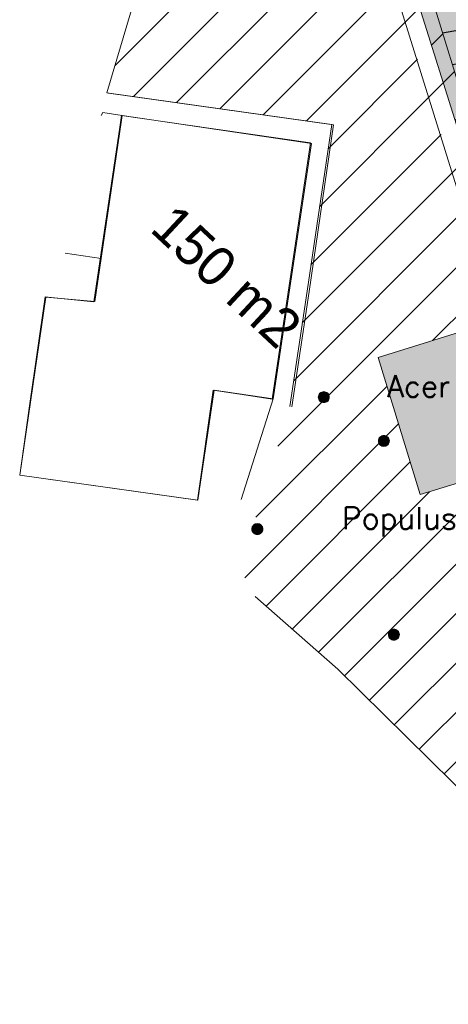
# Model space of a CAD drawing. Header units: metres. Extents: x 102852 to 106916, y 385458 to 392749.
# Tile 8 of 25: x 104536 to 104555, y 386080 to 386125. Entities that reach past the tile are written whole.
import ezdxf
from ezdxf.enums import TextEntityAlignment as Align

# ---------------------------------------------------------------- set-up
doc = ezdxf.new("R2010")
doc.units = ezdxf.units.M
for name, color, linetype, lineweight in [('0-BEBOUWING', 7, 'Continuous', 30), ('0-BEPLANTING', 14, 'Continuous', 30), ('0-HAAG', 82, 'Continuous', 30), ('0-TENNISBAAN', 160, 'Continuous', 30), ('B-WE-GR-STRUIK-G', 90, 'Continuous', 13), ('B-WE-IE-GEBOUW-G', 10, 'Continuous', 0), ('B-WE-IE-TERREINAFSCHEIDING_KUNSTMATIG_HEKWERK-G', 6, 'Continuous', 0), ('B-WE-OG-TOPOGRAFIE_BEBOUWING-G', 8, 'Continuous', 13), ('B-WE-VH-KANTVERHARDING-G', 60, 'Continuous', 13), ('Bomen', 84, 'Continuous', 0), ('Boomsoort', 10, 'Continuous', 0), ('X-XX-AL-VERWIJZING-G', 7, 'Continuous', 13)]:
    doc.layers.add(name, color=color, linetype=linetype, lineweight=lineweight)
doc.styles.add('ISO 1 1000 T2 5 0', font='font_iso.shx', dxfattribs={"height": 2.5})
doc.styles.add('Style-txt', font='txt.shx')
pattern_1 = [(10, (104584.6636, 386117.2606), (-0.26047, 1.47721), [])]

# ---------------------------------------------------------------- blocks, each defined once
blk = doc.blocks.new('MPOLYGON_520')
at = {"layer": 'Bomen', "flags": 128}
for points in [[(104546.281, 386101.703), (104546.277, 386101.655), (104546.777, 386101.655)], [(104546.277, 386101.655), (104546.281, 386101.606), (104546.772, 386101.606)], [(104546.277, 386101.655), (104546.777, 386101.655), (104546.772, 386101.606)], [(104546.296, 386101.75), (104546.281, 386101.703), (104546.772, 386101.703)], [(104546.281, 386101.703), (104546.772, 386101.703), (104546.777, 386101.655)], [(104546.281, 386101.606), (104546.296, 386101.559), (104546.757, 386101.559)], [(104546.281, 386101.606), (104546.772, 386101.606), (104546.757, 386101.559)], [(104546.319, 386101.794), (104546.296, 386101.75), (104546.757, 386101.75)], [(104546.296, 386101.75), (104546.757, 386101.75), (104546.772, 386101.703)], [(104546.296, 386101.559), (104546.319, 386101.516), (104546.734, 386101.516)], [(104546.296, 386101.559), (104546.757, 386101.559), (104546.734, 386101.516)], [(104546.35, 386101.831), (104546.319, 386101.794), (104546.734, 386101.794)], [(104546.319, 386101.794), (104546.734, 386101.794), (104546.757, 386101.75)], [(104546.319, 386101.516), (104546.35, 386101.478), (104546.703, 386101.478)], [(104546.319, 386101.516), (104546.734, 386101.516), (104546.703, 386101.478)], [(104546.388, 386101.863), (104546.35, 386101.831), (104546.703, 386101.831)], [(104546.35, 386101.831), (104546.703, 386101.831), (104546.734, 386101.794)], [(104546.431, 386101.886), (104546.388, 386101.863), (104546.665, 386101.863)], [(104546.388, 386101.863), (104546.665, 386101.863), (104546.703, 386101.831)], [(104546.478, 386101.9), (104546.431, 386101.886), (104546.622, 386101.886)], [(104546.431, 386101.886), (104546.622, 386101.886), (104546.665, 386101.863)], [(104546.527, 386101.905), (104546.478, 386101.9), (104546.575, 386101.9)], [(104546.478, 386101.9), (104546.575, 386101.9), (104546.622, 386101.886)], [(104546.35, 386101.478), (104546.388, 386101.447), (104546.665, 386101.447)], [(104546.35, 386101.478), (104546.703, 386101.478), (104546.665, 386101.447)], [(104546.388, 386101.447), (104546.431, 386101.424), (104546.622, 386101.424)], [(104546.388, 386101.447), (104546.665, 386101.447), (104546.622, 386101.424)], [(104546.431, 386101.424), (104546.478, 386101.409), (104546.575, 386101.409)], [(104546.431, 386101.424), (104546.622, 386101.424), (104546.575, 386101.409)], [(104546.478, 386101.409), (104546.575, 386101.409), (104546.527, 386101.405)]]:
    blk.add_lwpolyline(points, close=True, dxfattribs=at)
at = {"layer": 'Bomen', "color": 74, "true_color": 0x55aa00, "flags": 128}
for points in [[(104546.277, 386101.655), (104546.281, 386101.703)], [(104546.281, 386101.606), (104546.277, 386101.655)], [(104546.281, 386101.703), (104546.296, 386101.75)], [(104546.296, 386101.559), (104546.281, 386101.606)], [(104546.296, 386101.75), (104546.319, 386101.794)], [(104546.319, 386101.516), (104546.296, 386101.559)], [(104546.319, 386101.794), (104546.35, 386101.831)], [(104546.35, 386101.478), (104546.319, 386101.516)], [(104546.35, 386101.831), (104546.388, 386101.863)], [(104546.388, 386101.863), (104546.431, 386101.886)], [(104546.431, 386101.886), (104546.478, 386101.9)], [(104546.478, 386101.9), (104546.527, 386101.905)], [(104546.527, 386101.905), (104546.575, 386101.9)], [(104546.575, 386101.9), (104546.622, 386101.886)], [(104546.622, 386101.886), (104546.665, 386101.863)], [(104546.665, 386101.863), (104546.703, 386101.831)], [(104546.703, 386101.831), (104546.734, 386101.794)], [(104546.734, 386101.516), (104546.703, 386101.478)], [(104546.734, 386101.794), (104546.757, 386101.75)], [(104546.757, 386101.559), (104546.734, 386101.516)], [(104546.757, 386101.75), (104546.772, 386101.703)], [(104546.772, 386101.606), (104546.757, 386101.559)], [(104546.772, 386101.703), (104546.777, 386101.655)], [(104546.777, 386101.655), (104546.772, 386101.606)], [(104546.388, 386101.447), (104546.35, 386101.478)], [(104546.431, 386101.424), (104546.388, 386101.447)], [(104546.478, 386101.409), (104546.431, 386101.424)], [(104546.527, 386101.405), (104546.478, 386101.409)], [(104546.575, 386101.409), (104546.527, 386101.405)], [(104546.622, 386101.424), (104546.575, 386101.409)], [(104546.665, 386101.447), (104546.622, 386101.424)], [(104546.703, 386101.478), (104546.665, 386101.447)]]:
    blk.add_lwpolyline(points, dxfattribs=at)
at = {"layer": 'Bomen'}
for points in [[(104546.281, 386101.703), (104546.277, 386101.655), (104546.777, 386101.655)], [(104546.296, 386101.75), (104546.281, 386101.703), (104546.772, 386101.703)], [(104546.281, 386101.703), (104546.772, 386101.703), (104546.777, 386101.655)], [(104546.319, 386101.794), (104546.296, 386101.75), (104546.757, 386101.75)], [(104546.296, 386101.75), (104546.757, 386101.75), (104546.772, 386101.703)], [(104546.35, 386101.831), (104546.319, 386101.794), (104546.734, 386101.794)], [(104546.319, 386101.794), (104546.734, 386101.794), (104546.757, 386101.75)], [(104546.388, 386101.863), (104546.35, 386101.831), (104546.703, 386101.831)], [(104546.35, 386101.831), (104546.703, 386101.831), (104546.734, 386101.794)], [(104546.431, 386101.886), (104546.388, 386101.863), (104546.665, 386101.863)], [(104546.388, 386101.863), (104546.665, 386101.863), (104546.703, 386101.831)], [(104546.478, 386101.9), (104546.431, 386101.886), (104546.622, 386101.886)], [(104546.431, 386101.886), (104546.622, 386101.886), (104546.665, 386101.863)], [(104546.527, 386101.905), (104546.478, 386101.9), (104546.575, 386101.9)], [(104546.478, 386101.9), (104546.575, 386101.9), (104546.622, 386101.886)]]:
    blk.add_solid(points, dxfattribs=at)
at = {"layer": 'Bomen', "extrusion": (0, 0, -1)}
for points in [[(-104546.277, 386101.655), (-104546.281, 386101.606), (-104546.772, 386101.606)], [(-104546.277, 386101.655), (-104546.777, 386101.655), (-104546.772, 386101.606)], [(-104546.281, 386101.606), (-104546.296, 386101.559), (-104546.757, 386101.559)], [(-104546.281, 386101.606), (-104546.772, 386101.606), (-104546.757, 386101.559)], [(-104546.296, 386101.559), (-104546.319, 386101.516), (-104546.734, 386101.516)], [(-104546.296, 386101.559), (-104546.757, 386101.559), (-104546.734, 386101.516)], [(-104546.319, 386101.516), (-104546.35, 386101.478), (-104546.703, 386101.478)], [(-104546.319, 386101.516), (-104546.734, 386101.516), (-104546.703, 386101.478)], [(-104546.35, 386101.478), (-104546.388, 386101.447), (-104546.665, 386101.447)], [(-104546.35, 386101.478), (-104546.703, 386101.478), (-104546.665, 386101.447)], [(-104546.388, 386101.447), (-104546.431, 386101.424), (-104546.622, 386101.424)], [(-104546.388, 386101.447), (-104546.665, 386101.447), (-104546.622, 386101.424)], [(-104546.431, 386101.424), (-104546.478, 386101.409), (-104546.575, 386101.409)], [(-104546.431, 386101.424), (-104546.622, 386101.424), (-104546.575, 386101.409)], [(-104546.478, 386101.409), (-104546.575, 386101.409), (-104546.527, 386101.405)]]:
    blk.add_solid(points, dxfattribs=at)
blk = doc.blocks.new('MPOLYGON_588')
at = {"layer": 'Bomen', "flags": 128}
for points in [[(104549.342, 386107.789), (104549.319, 386107.746), (104549.781, 386107.746)], [(104549.373, 386107.827), (104549.342, 386107.789), (104549.758, 386107.789)], [(104549.342, 386107.789), (104549.758, 386107.789), (104549.781, 386107.746)], [(104549.411, 386107.858), (104549.373, 386107.827), (104549.727, 386107.827)], [(104549.373, 386107.827), (104549.727, 386107.827), (104549.758, 386107.789)], [(104549.454, 386107.881), (104549.411, 386107.858), (104549.689, 386107.858)], [(104549.411, 386107.858), (104549.689, 386107.858), (104549.727, 386107.827)], [(104549.501, 386107.895), (104549.454, 386107.881), (104549.646, 386107.881)], [(104549.454, 386107.881), (104549.646, 386107.881), (104549.689, 386107.858)], [(104549.55, 386107.9), (104549.501, 386107.895), (104549.599, 386107.895)], [(104549.501, 386107.895), (104549.599, 386107.895), (104549.646, 386107.881)], [(104549.305, 386107.699), (104549.3, 386107.65), (104549.8, 386107.65)], [(104549.3, 386107.65), (104549.305, 386107.601), (104549.795, 386107.601)], [(104549.3, 386107.65), (104549.8, 386107.65), (104549.795, 386107.601)], [(104549.319, 386107.746), (104549.305, 386107.699), (104549.795, 386107.699)], [(104549.305, 386107.699), (104549.795, 386107.699), (104549.8, 386107.65)], [(104549.305, 386107.601), (104549.319, 386107.554), (104549.781, 386107.554)], [(104549.305, 386107.601), (104549.795, 386107.601), (104549.781, 386107.554)], [(104549.319, 386107.746), (104549.781, 386107.746), (104549.795, 386107.699)], [(104549.319, 386107.554), (104549.342, 386107.511), (104549.758, 386107.511)], [(104549.319, 386107.554), (104549.781, 386107.554), (104549.758, 386107.511)], [(104549.342, 386107.511), (104549.373, 386107.473), (104549.727, 386107.473)], [(104549.342, 386107.511), (104549.758, 386107.511), (104549.727, 386107.473)], [(104549.373, 386107.473), (104549.411, 386107.442), (104549.689, 386107.442)], [(104549.373, 386107.473), (104549.727, 386107.473), (104549.689, 386107.442)], [(104549.411, 386107.442), (104549.454, 386107.419), (104549.646, 386107.419)], [(104549.411, 386107.442), (104549.689, 386107.442), (104549.646, 386107.419)], [(104549.454, 386107.419), (104549.501, 386107.405), (104549.599, 386107.405)], [(104549.454, 386107.419), (104549.646, 386107.419), (104549.599, 386107.405)], [(104549.501, 386107.405), (104549.599, 386107.405), (104549.55, 386107.4)]]:
    blk.add_lwpolyline(points, close=True, dxfattribs=at)
at = {"layer": 'Bomen', "color": 74, "true_color": 0x55aa00, "flags": 128}
for points in [[(104549.319, 386107.746), (104549.342, 386107.789)], [(104549.342, 386107.789), (104549.373, 386107.827)], [(104549.373, 386107.827), (104549.411, 386107.858)], [(104549.411, 386107.858), (104549.454, 386107.881)], [(104549.454, 386107.881), (104549.501, 386107.895)], [(104549.501, 386107.895), (104549.55, 386107.9)], [(104549.55, 386107.9), (104549.599, 386107.895)], [(104549.599, 386107.895), (104549.646, 386107.881)], [(104549.646, 386107.881), (104549.689, 386107.858)], [(104549.689, 386107.858), (104549.727, 386107.827)], [(104549.727, 386107.827), (104549.758, 386107.789)], [(104549.758, 386107.789), (104549.781, 386107.746)], [(104549.3, 386107.65), (104549.305, 386107.699)], [(104549.305, 386107.601), (104549.3, 386107.65)], [(104549.305, 386107.699), (104549.319, 386107.746)], [(104549.319, 386107.554), (104549.305, 386107.601)], [(104549.342, 386107.511), (104549.319, 386107.554)], [(104549.373, 386107.473), (104549.342, 386107.511)], [(104549.411, 386107.442), (104549.373, 386107.473)], [(104549.454, 386107.419), (104549.411, 386107.442)], [(104549.501, 386107.405), (104549.454, 386107.419)], [(104549.55, 386107.4), (104549.501, 386107.405)], [(104549.599, 386107.405), (104549.55, 386107.4)], [(104549.646, 386107.419), (104549.599, 386107.405)], [(104549.689, 386107.442), (104549.646, 386107.419)], [(104549.727, 386107.473), (104549.689, 386107.442)], [(104549.758, 386107.511), (104549.727, 386107.473)], [(104549.781, 386107.554), (104549.758, 386107.511)], [(104549.781, 386107.746), (104549.795, 386107.699)], [(104549.795, 386107.601), (104549.781, 386107.554)], [(104549.795, 386107.699), (104549.8, 386107.65)], [(104549.8, 386107.65), (104549.795, 386107.601)]]:
    blk.add_lwpolyline(points, dxfattribs=at)
at = {"layer": 'Bomen'}
for points in [[(104549.342, 386107.789), (104549.319, 386107.746), (104549.781, 386107.746)], [(104549.373, 386107.827), (104549.342, 386107.789), (104549.758, 386107.789)], [(104549.342, 386107.789), (104549.758, 386107.789), (104549.781, 386107.746)], [(104549.411, 386107.858), (104549.373, 386107.827), (104549.727, 386107.827)], [(104549.373, 386107.827), (104549.727, 386107.827), (104549.758, 386107.789)], [(104549.454, 386107.881), (104549.411, 386107.858), (104549.689, 386107.858)], [(104549.411, 386107.858), (104549.689, 386107.858), (104549.727, 386107.827)], [(104549.501, 386107.895), (104549.454, 386107.881), (104549.646, 386107.881)], [(104549.454, 386107.881), (104549.646, 386107.881), (104549.689, 386107.858)], [(104549.55, 386107.9), (104549.501, 386107.895), (104549.599, 386107.895)], [(104549.501, 386107.895), (104549.599, 386107.895), (104549.646, 386107.881)], [(104549.305, 386107.699), (104549.3, 386107.65), (104549.8, 386107.65)], [(104549.319, 386107.746), (104549.305, 386107.699), (104549.795, 386107.699)], [(104549.305, 386107.699), (104549.795, 386107.699), (104549.8, 386107.65)], [(104549.319, 386107.746), (104549.781, 386107.746), (104549.795, 386107.699)]]:
    blk.add_solid(points, dxfattribs=at)
at = {"layer": 'Bomen', "extrusion": (0, 0, -1)}
for points in [[(-104549.3, 386107.65), (-104549.305, 386107.601), (-104549.795, 386107.601)], [(-104549.3, 386107.65), (-104549.8, 386107.65), (-104549.795, 386107.601)], [(-104549.305, 386107.601), (-104549.319, 386107.554), (-104549.781, 386107.554)], [(-104549.305, 386107.601), (-104549.795, 386107.601), (-104549.781, 386107.554)], [(-104549.319, 386107.554), (-104549.342, 386107.511), (-104549.758, 386107.511)], [(-104549.319, 386107.554), (-104549.781, 386107.554), (-104549.758, 386107.511)], [(-104549.342, 386107.511), (-104549.373, 386107.473), (-104549.727, 386107.473)], [(-104549.342, 386107.511), (-104549.758, 386107.511), (-104549.727, 386107.473)], [(-104549.373, 386107.473), (-104549.411, 386107.442), (-104549.689, 386107.442)], [(-104549.373, 386107.473), (-104549.727, 386107.473), (-104549.689, 386107.442)], [(-104549.411, 386107.442), (-104549.454, 386107.419), (-104549.646, 386107.419)], [(-104549.411, 386107.442), (-104549.689, 386107.442), (-104549.646, 386107.419)], [(-104549.454, 386107.419), (-104549.501, 386107.405), (-104549.599, 386107.405)], [(-104549.454, 386107.419), (-104549.646, 386107.419), (-104549.599, 386107.405)], [(-104549.501, 386107.405), (-104549.599, 386107.405), (-104549.55, 386107.4)]]:
    blk.add_solid(points, dxfattribs=at)
blk = doc.blocks.new('MPOLYGON_589')
at = {"layer": 'Bomen', "flags": 128}
for points in [[(104552.035, 386105.709), (104552.03, 386105.66), (104552.53, 386105.66)], [(104552.03, 386105.66), (104552.035, 386105.611), (104552.525, 386105.611)], [(104552.03, 386105.66), (104552.53, 386105.66), (104552.525, 386105.611)], [(104552.049, 386105.756), (104552.035, 386105.709), (104552.525, 386105.709)], [(104552.035, 386105.709), (104552.525, 386105.709), (104552.53, 386105.66)], [(104552.035, 386105.611), (104552.049, 386105.564), (104552.511, 386105.564)], [(104552.035, 386105.611), (104552.525, 386105.611), (104552.511, 386105.564)], [(104552.072, 386105.799), (104552.049, 386105.756), (104552.511, 386105.756)], [(104552.049, 386105.756), (104552.511, 386105.756), (104552.525, 386105.709)], [(104552.049, 386105.564), (104552.072, 386105.521), (104552.488, 386105.521)], [(104552.049, 386105.564), (104552.511, 386105.564), (104552.488, 386105.521)], [(104552.103, 386105.837), (104552.072, 386105.799), (104552.488, 386105.799)], [(104552.072, 386105.799), (104552.488, 386105.799), (104552.511, 386105.756)], [(104552.072, 386105.521), (104552.103, 386105.483), (104552.457, 386105.483)], [(104552.072, 386105.521), (104552.488, 386105.521), (104552.457, 386105.483)], [(104552.141, 386105.868), (104552.103, 386105.837), (104552.457, 386105.837)], [(104552.103, 386105.837), (104552.457, 386105.837), (104552.488, 386105.799)], [(104552.184, 386105.891), (104552.141, 386105.868), (104552.419, 386105.868)], [(104552.141, 386105.868), (104552.419, 386105.868), (104552.457, 386105.837)], [(104552.231, 386105.905), (104552.184, 386105.891), (104552.376, 386105.891)], [(104552.184, 386105.891), (104552.376, 386105.891), (104552.419, 386105.868)], [(104552.28, 386105.91), (104552.231, 386105.905), (104552.329, 386105.905)], [(104552.231, 386105.905), (104552.329, 386105.905), (104552.376, 386105.891)], [(104552.103, 386105.483), (104552.141, 386105.452), (104552.419, 386105.452)], [(104552.103, 386105.483), (104552.457, 386105.483), (104552.419, 386105.452)], [(104552.141, 386105.452), (104552.184, 386105.429), (104552.376, 386105.429)], [(104552.141, 386105.452), (104552.419, 386105.452), (104552.376, 386105.429)], [(104552.184, 386105.429), (104552.231, 386105.415), (104552.329, 386105.415)], [(104552.184, 386105.429), (104552.376, 386105.429), (104552.329, 386105.415)], [(104552.231, 386105.415), (104552.329, 386105.415), (104552.28, 386105.41)]]:
    blk.add_lwpolyline(points, close=True, dxfattribs=at)
at = {"layer": 'Bomen', "color": 74, "true_color": 0x55aa00, "flags": 128}
for points in [[(104552.03, 386105.66), (104552.035, 386105.709)], [(104552.035, 386105.611), (104552.03, 386105.66)], [(104552.035, 386105.709), (104552.049, 386105.756)], [(104552.049, 386105.564), (104552.035, 386105.611)], [(104552.049, 386105.756), (104552.072, 386105.799)], [(104552.072, 386105.521), (104552.049, 386105.564)], [(104552.072, 386105.799), (104552.103, 386105.837)], [(104552.103, 386105.483), (104552.072, 386105.521)], [(104552.103, 386105.837), (104552.141, 386105.868)], [(104552.141, 386105.868), (104552.184, 386105.891)], [(104552.184, 386105.891), (104552.231, 386105.905)], [(104552.231, 386105.905), (104552.28, 386105.91)], [(104552.28, 386105.91), (104552.329, 386105.905)], [(104552.329, 386105.905), (104552.376, 386105.891)], [(104552.376, 386105.891), (104552.419, 386105.868)], [(104552.419, 386105.868), (104552.457, 386105.837)], [(104552.457, 386105.837), (104552.488, 386105.799)], [(104552.488, 386105.521), (104552.457, 386105.483)], [(104552.488, 386105.799), (104552.511, 386105.756)], [(104552.511, 386105.564), (104552.488, 386105.521)], [(104552.511, 386105.756), (104552.525, 386105.709)], [(104552.525, 386105.611), (104552.511, 386105.564)], [(104552.525, 386105.709), (104552.53, 386105.66)], [(104552.53, 386105.66), (104552.525, 386105.611)], [(104552.141, 386105.452), (104552.103, 386105.483)], [(104552.184, 386105.429), (104552.141, 386105.452)], [(104552.231, 386105.415), (104552.184, 386105.429)], [(104552.28, 386105.41), (104552.231, 386105.415)], [(104552.329, 386105.415), (104552.28, 386105.41)], [(104552.376, 386105.429), (104552.329, 386105.415)], [(104552.419, 386105.452), (104552.376, 386105.429)], [(104552.457, 386105.483), (104552.419, 386105.452)]]:
    blk.add_lwpolyline(points, dxfattribs=at)
at = {"layer": 'Bomen'}
for points in [[(104552.035, 386105.709), (104552.03, 386105.66), (104552.53, 386105.66)], [(104552.049, 386105.756), (104552.035, 386105.709), (104552.525, 386105.709)], [(104552.035, 386105.709), (104552.525, 386105.709), (104552.53, 386105.66)], [(104552.072, 386105.799), (104552.049, 386105.756), (104552.511, 386105.756)], [(104552.049, 386105.756), (104552.511, 386105.756), (104552.525, 386105.709)], [(104552.103, 386105.837), (104552.072, 386105.799), (104552.488, 386105.799)], [(104552.072, 386105.799), (104552.488, 386105.799), (104552.511, 386105.756)], [(104552.141, 386105.868), (104552.103, 386105.837), (104552.457, 386105.837)], [(104552.103, 386105.837), (104552.457, 386105.837), (104552.488, 386105.799)], [(104552.184, 386105.891), (104552.141, 386105.868), (104552.419, 386105.868)], [(104552.141, 386105.868), (104552.419, 386105.868), (104552.457, 386105.837)], [(104552.231, 386105.905), (104552.184, 386105.891), (104552.376, 386105.891)], [(104552.184, 386105.891), (104552.376, 386105.891), (104552.419, 386105.868)], [(104552.28, 386105.91), (104552.231, 386105.905), (104552.329, 386105.905)], [(104552.231, 386105.905), (104552.329, 386105.905), (104552.376, 386105.891)]]:
    blk.add_solid(points, dxfattribs=at)
at = {"layer": 'Bomen', "extrusion": (0, 0, -1)}
for points in [[(-104552.03, 386105.66), (-104552.035, 386105.611), (-104552.525, 386105.611)], [(-104552.03, 386105.66), (-104552.53, 386105.66), (-104552.525, 386105.611)], [(-104552.035, 386105.611), (-104552.049, 386105.564), (-104552.511, 386105.564)], [(-104552.035, 386105.611), (-104552.525, 386105.611), (-104552.511, 386105.564)], [(-104552.049, 386105.564), (-104552.072, 386105.521), (-104552.488, 386105.521)], [(-104552.049, 386105.564), (-104552.511, 386105.564), (-104552.488, 386105.521)], [(-104552.072, 386105.521), (-104552.103, 386105.483), (-104552.457, 386105.483)], [(-104552.072, 386105.521), (-104552.488, 386105.521), (-104552.457, 386105.483)], [(-104552.103, 386105.483), (-104552.141, 386105.452), (-104552.419, 386105.452)], [(-104552.103, 386105.483), (-104552.457, 386105.483), (-104552.419, 386105.452)], [(-104552.141, 386105.452), (-104552.184, 386105.429), (-104552.376, 386105.429)], [(-104552.141, 386105.452), (-104552.419, 386105.452), (-104552.376, 386105.429)], [(-104552.184, 386105.429), (-104552.231, 386105.415), (-104552.329, 386105.415)], [(-104552.184, 386105.429), (-104552.376, 386105.429), (-104552.329, 386105.415)], [(-104552.231, 386105.415), (-104552.329, 386105.415), (-104552.28, 386105.41)]]:
    blk.add_solid(points, dxfattribs=at)
blk = doc.blocks.new('MPOLYGON_590')
at = {"layer": 'Bomen', "flags": 128}
for points in [[(104552.558, 386097.036), (104552.527, 386096.998), (104552.943, 386096.998)], [(104552.596, 386097.067), (104552.558, 386097.036), (104552.911, 386097.036)], [(104552.558, 386097.036), (104552.911, 386097.036), (104552.943, 386096.998)], [(104552.639, 386097.09), (104552.596, 386097.067), (104552.874, 386097.067)], [(104552.596, 386097.067), (104552.874, 386097.067), (104552.911, 386097.036)], [(104552.686, 386097.105), (104552.639, 386097.09), (104552.83, 386097.09)], [(104552.639, 386097.09), (104552.83, 386097.09), (104552.874, 386097.067)], [(104552.735, 386097.109), (104552.686, 386097.105), (104552.783, 386097.105)], [(104552.686, 386097.105), (104552.783, 386097.105), (104552.83, 386097.09)], [(104552.489, 386096.908), (104552.485, 386096.859), (104552.985, 386096.859)], [(104552.485, 386096.859), (104552.489, 386096.811), (104552.98, 386096.811)], [(104552.485, 386096.859), (104552.985, 386096.859), (104552.98, 386096.811)], [(104552.504, 386096.955), (104552.489, 386096.908), (104552.98, 386096.908)], [(104552.489, 386096.908), (104552.98, 386096.908), (104552.985, 386096.859)], [(104552.489, 386096.811), (104552.504, 386096.764), (104552.966, 386096.764)], [(104552.489, 386096.811), (104552.98, 386096.811), (104552.966, 386096.764)], [(104552.527, 386096.998), (104552.504, 386096.955), (104552.966, 386096.955)], [(104552.504, 386096.955), (104552.966, 386096.955), (104552.98, 386096.908)], [(104552.504, 386096.764), (104552.527, 386096.72), (104552.943, 386096.72)], [(104552.504, 386096.764), (104552.966, 386096.764), (104552.943, 386096.72)], [(104552.527, 386096.998), (104552.943, 386096.998), (104552.966, 386096.955)], [(104552.527, 386096.72), (104552.558, 386096.683), (104552.911, 386096.683)], [(104552.527, 386096.72), (104552.943, 386096.72), (104552.911, 386096.683)], [(104552.558, 386096.683), (104552.596, 386096.651), (104552.874, 386096.651)], [(104552.558, 386096.683), (104552.911, 386096.683), (104552.874, 386096.651)], [(104552.596, 386096.651), (104552.639, 386096.628), (104552.83, 386096.628)], [(104552.596, 386096.651), (104552.874, 386096.651), (104552.83, 386096.628)], [(104552.639, 386096.628), (104552.686, 386096.614), (104552.783, 386096.614)], [(104552.639, 386096.628), (104552.83, 386096.628), (104552.783, 386096.614)], [(104552.686, 386096.614), (104552.783, 386096.614), (104552.735, 386096.609)]]:
    blk.add_lwpolyline(points, close=True, dxfattribs=at)
at = {"layer": 'Bomen', "color": 74, "true_color": 0x55aa00, "flags": 128}
for points in [[(104552.527, 386096.998), (104552.558, 386097.036)], [(104552.558, 386097.036), (104552.596, 386097.067)], [(104552.596, 386097.067), (104552.639, 386097.09)], [(104552.639, 386097.09), (104552.686, 386097.105)], [(104552.686, 386097.105), (104552.735, 386097.109)], [(104552.735, 386097.109), (104552.783, 386097.105)], [(104552.783, 386097.105), (104552.83, 386097.09)], [(104552.83, 386097.09), (104552.874, 386097.067)], [(104552.874, 386097.067), (104552.911, 386097.036)], [(104552.911, 386097.036), (104552.943, 386096.998)], [(104552.485, 386096.859), (104552.489, 386096.908)], [(104552.489, 386096.811), (104552.485, 386096.859)], [(104552.489, 386096.908), (104552.504, 386096.955)], [(104552.504, 386096.764), (104552.489, 386096.811)], [(104552.504, 386096.955), (104552.527, 386096.998)], [(104552.527, 386096.72), (104552.504, 386096.764)], [(104552.558, 386096.683), (104552.527, 386096.72)], [(104552.596, 386096.651), (104552.558, 386096.683)], [(104552.639, 386096.628), (104552.596, 386096.651)], [(104552.686, 386096.614), (104552.639, 386096.628)], [(104552.735, 386096.609), (104552.686, 386096.614)], [(104552.783, 386096.614), (104552.735, 386096.609)], [(104552.83, 386096.628), (104552.783, 386096.614)], [(104552.874, 386096.651), (104552.83, 386096.628)], [(104552.911, 386096.683), (104552.874, 386096.651)], [(104552.943, 386096.72), (104552.911, 386096.683)], [(104552.943, 386096.998), (104552.966, 386096.955)], [(104552.966, 386096.764), (104552.943, 386096.72)], [(104552.966, 386096.955), (104552.98, 386096.908)], [(104552.98, 386096.811), (104552.966, 386096.764)], [(104552.98, 386096.908), (104552.985, 386096.859)], [(104552.985, 386096.859), (104552.98, 386096.811)]]:
    blk.add_lwpolyline(points, dxfattribs=at)
at = {"layer": 'Bomen'}
for points in [[(104552.558, 386097.036), (104552.527, 386096.998), (104552.943, 386096.998)], [(104552.596, 386097.067), (104552.558, 386097.036), (104552.911, 386097.036)], [(104552.558, 386097.036), (104552.911, 386097.036), (104552.943, 386096.998)], [(104552.639, 386097.09), (104552.596, 386097.067), (104552.874, 386097.067)], [(104552.596, 386097.067), (104552.874, 386097.067), (104552.911, 386097.036)], [(104552.686, 386097.105), (104552.639, 386097.09), (104552.83, 386097.09)], [(104552.639, 386097.09), (104552.83, 386097.09), (104552.874, 386097.067)], [(104552.735, 386097.109), (104552.686, 386097.105), (104552.783, 386097.105)], [(104552.686, 386097.105), (104552.783, 386097.105), (104552.83, 386097.09)], [(104552.489, 386096.908), (104552.485, 386096.859), (104552.985, 386096.859)], [(104552.504, 386096.955), (104552.489, 386096.908), (104552.98, 386096.908)], [(104552.489, 386096.908), (104552.98, 386096.908), (104552.985, 386096.859)], [(104552.527, 386096.998), (104552.504, 386096.955), (104552.966, 386096.955)], [(104552.504, 386096.955), (104552.966, 386096.955), (104552.98, 386096.908)], [(104552.527, 386096.998), (104552.943, 386096.998), (104552.966, 386096.955)]]:
    blk.add_solid(points, dxfattribs=at)
at = {"layer": 'Bomen', "extrusion": (0, 0, -1)}
for points in [[(-104552.485, 386096.859), (-104552.489, 386096.811), (-104552.98, 386096.811)], [(-104552.485, 386096.859), (-104552.985, 386096.859), (-104552.98, 386096.811)], [(-104552.489, 386096.811), (-104552.504, 386096.764), (-104552.966, 386096.764)], [(-104552.489, 386096.811), (-104552.98, 386096.811), (-104552.966, 386096.764)], [(-104552.504, 386096.764), (-104552.527, 386096.72), (-104552.943, 386096.72)], [(-104552.504, 386096.764), (-104552.966, 386096.764), (-104552.943, 386096.72)], [(-104552.527, 386096.72), (-104552.558, 386096.683), (-104552.911, 386096.683)], [(-104552.527, 386096.72), (-104552.943, 386096.72), (-104552.911, 386096.683)], [(-104552.558, 386096.683), (-104552.596, 386096.651), (-104552.874, 386096.651)], [(-104552.558, 386096.683), (-104552.911, 386096.683), (-104552.874, 386096.651)], [(-104552.596, 386096.651), (-104552.639, 386096.628), (-104552.83, 386096.628)], [(-104552.596, 386096.651), (-104552.874, 386096.651), (-104552.83, 386096.628)], [(-104552.639, 386096.628), (-104552.686, 386096.614), (-104552.783, 386096.614)], [(-104552.639, 386096.628), (-104552.83, 386096.628), (-104552.783, 386096.614)], [(-104552.686, 386096.614), (-104552.783, 386096.614), (-104552.735, 386096.609)]]:
    blk.add_solid(points, dxfattribs=at)
blk = doc.blocks.new('kadata2')
at = {"layer": 'B-WE-OG-TOPOGRAFIE_BEBOUWING-G', "flags": 128}
for points in [[(104543.243, 386120.044), (104540.313, 386120.468), (104540.235, 386119.944), (104539.054, 386112.006), (104537.119, 386112.2)], [(104543.773, 386102.993), (104544.477, 386107.984), (104545.998, 386107.757), (104547.167, 386107.583), (104548.073, 386113.655), (104548.904, 386119.224), (104543.243, 386120.044)], [(104537.119, 386112.2), (104536.845, 386112.228), (104536.129, 386107.28), (104535.685, 386104.134), (104543.773, 386102.993)]]:
    blk.add_lwpolyline(points, dxfattribs=at)

msp = doc.modelspace()

# ---------------------------------------------------------------- hatches: boundary and pattern name
h = msp.add_hatch()
h.set_pattern_fill('ANSI31', color=256, style=0)
h.paths.add_polyline_path([(104586.522, 386140.989), (104588.147, 386141.486), (104585.898, 386148.838), (104584.847, 386148.516), (104584.389, 386150.358), (104589.23, 386151.723), (104589.067, 386152.503), (104557.167, 386142.784), (104548.509, 386139.899), (104557.276, 386111.774), (104560.34, 386102.118), (104564.282, 386103.312), (104563.994, 386104.301), (104560.837, 386103.316), (104549.481, 386139.439), (104583.739, 386150.239), (104586.139, 386141.454)])
at = {"layer": '0-BEBOUWING', "ltscale": 0.2, "true_color": 0x636466}
msp.add_hatch(color=251, dxfattribs=at).paths.add_polyline_path([(104552.023, 386109.457), (104553.936, 386103.219), (104558.813, 386104.715), (104556.883, 386110.959)])
at = {"layer": '0-BEPLANTING', "ltscale": 0.2}
h = msp.add_hatch(dxfattribs=at)
h.set_pattern_fill('ANSI31', color=256, scale=0.1, pattern_type=2)
h.set_pattern_definition([(45, (0, 0), (-1.122532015, 1.122532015), [])])
h.paths.add_polyline_path([(104550.349, 386139.095), (104583.119, 386149.26), (104585.76, 386140.752), (104586.522, 386140.989), (104586.139, 386141.454), (104583.739, 386150.239), (104549.481, 386139.439), (104560.837, 386103.316), (104563.994, 386104.301), (104564.282, 386103.312), (104564.957, 386103.526), (104564.466, 386105.076), (104561.179, 386104.057)])
h.paths.add_polyline_path([(104576.288, 386103.976), (104574.56, 386103.36), (104579.662, 386086.796), (104570.946, 386084.049), (104565.374, 386102.118), (104564.568, 386101.87), (104570.261, 386082.546), (104580.479, 386085.953), (104586.493, 386067.819), (104605.933, 386073.652), (104607.807, 386072.816), (104619.446, 386076.427), (104618.714, 386078.786), (104587.125, 386069.04)])
h.paths.add_polyline_path([(104546.428, 386098.595), (104550.188, 386095.285), (104560.649, 386084.993), (104578.875, 386068.668), (104581.615, 386065.966), (104582.641, 386064.571), (104588.982, 386058.634), (104590.31, 386060.001), (104591.628, 386060.837), (104593.029, 386060.932), (104593.99, 386060.499), (104603.265, 386055.171), (104606.463, 386052.99), (104612.408, 386048.467), (104627.246, 386038.31), (104637.599, 386031.636), (104639.164, 386030.714), (104640.125, 386030.952), (104640.596, 386031.636), (104640.788, 386032.257), (104651.595, 386057.545), (104653.342, 386061.733), (104654.396, 386064.675), (104657.196, 386071.374), (104662.128, 386084.697), (104663.202, 386087.632), (104663.703, 386090.423), (104665.763, 386106.023), (104667.191, 386118.274), (104667.746, 386128.438), (104667.936, 386135.525), (104655.45, 386131.782), (104645.433, 386128.766), (104657.961, 386089.565), (104644.28, 386085.411), (104650.778, 386064.307), (104612.176, 386053.036), (104605.672, 386073.156), (104586.236, 386067.324), (104580.226, 386085.447), (104569.994, 386082.036), (104564.184, 386101.756), (104556.941, 386099.534), (104555.749, 386103.775), (104553.935, 386103.219), (104552.023, 386109.457), (104556.883, 386110.959), (104558.813, 386104.715), (104557.338, 386104.263), (104558.179, 386101.463), (104560.357, 386102.118), (104548.509, 386139.899), (104547.477, 386141.457), (104546.532, 386140.596), (104546.166, 386140.244), (104545.522, 386139.611), (104544.997, 386138.877), (104544.605, 386138.063), (104544.358, 386137.195), (104539.677, 386121.483), (104549.907, 386120.041), (104548.007, 386107.222), (104545.744, 386099.836)])
h.paths.add_polyline_path([(104572.22, 386145.491), (104582.317, 386148.623), (104581.428, 386151.489), (104571.331, 386148.357)], flags=9)
at = {"layer": '0-HAAG', "ltscale": 0.2, "true_color": 0x136734, "extrusion": (0, 0, -1)}
msp.add_hatch(color=116, dxfattribs=at).paths.add_polyline_path([(-104586.522, 386140.989), (-104588.147, 386141.486), (-104585.898, 386148.838), (-104584.847, 386148.516), (-104584.389, 386150.358), (-104589.23, 386151.723), (-104589.067, 386152.503), (-104557.167, 386142.784), (-104548.509, 386139.899), (-104557.276, 386111.774), (-104560.34, 386102.118), (-104564.282, 386103.312), (-104563.994, 386104.301), (-104560.837, 386103.316), (-104549.481, 386139.439), (-104583.739, 386150.239), (-104586.139, 386141.454), (-104586.331, 386141.221), (-104585.373, 386148.677), (-104584.847, 386148.516), (-104584.389, 386150.358), (-104589.23, 386151.723), (-104585.15, 386151.31), (-104584.839, 386151.215), (-104557.167, 386142.784), (-104558.097, 386112.032), (-104549.481, 386139.439), (-104583.739, 386150.239), (-104584.939, 386145.846), (-104586.139, 386141.454)])
at = {"layer": '0-HAAG', "ltscale": 0.2, "true_color": 0x136734}
msp.add_hatch(color=116, dxfattribs=at).paths.add_polyline_path([(104586.522, 386140.989), (104588.147, 386141.486), (104585.898, 386148.838), (104584.847, 386148.516), (104584.389, 386150.358), (104589.23, 386151.723), (104589.067, 386152.503), (104557.167, 386142.784), (104548.509, 386139.899), (104557.276, 386111.774), (104560.34, 386102.118), (104564.282, 386103.312), (104563.994, 386104.301), (104560.837, 386103.316), (104549.481, 386139.439), (104583.739, 386150.239), (104586.139, 386141.454)])
at = {"layer": '0-TENNISBAAN'}
h = msp.add_hatch(dxfattribs=at)
h.set_pattern_fill('HATCH', color=256, scale=0.1, style=0, pattern_type=2)
h.set_pattern_definition(pattern_1)
h.paths.add_polyline_path([(104550.349, 386139.095), (104561.179, 386104.057), (104593.993, 386114.232), (104583.119, 386149.26)])
h = msp.add_hatch(dxfattribs=at)
h.set_pattern_fill('HATCH', color=256, scale=0.1, style=0, pattern_type=2)
h.set_pattern_definition(pattern_1)
h.paths.add_polyline_path([(104561.179, 386104.057), (104550.349, 386139.095), (104583.119, 386149.26), (104593.993, 386114.232)])

# ---------------------------------------------------------------- linework, layer by layer
at = {"layer": 'B-WE-GR-STRUIK-G', "ltscale": 0.2, "flags": 128}
msp.add_lwpolyline([(104586.522, 386140.989), (104588.147, 386141.486), (104585.898, 386148.838), (104584.847, 386148.516), (104584.389, 386150.358), (104589.23, 386151.723), (104589.067, 386152.503), (104557.167, 386142.784), (104548.509, 386139.899), (104557.276, 386111.774), (104560.34, 386102.118), (104564.282, 386103.312), (104563.994, 386104.301), (104560.837, 386103.316), (104549.481, 386139.439), (104583.739, 386150.239), (104586.139, 386141.454)], close=True, dxfattribs=at)
at = {"layer": 'B-WE-GR-STRUIK-G', "flags": 128}
msp.add_lwpolyline([(104581.615, 386065.966), (104578.875, 386068.668), (104560.649, 386084.993), (104550.188, 386095.285), (104546.428, 386098.595)], dxfattribs=at)
at = {"layer": 'B-WE-IE-GEBOUW-G', "flags": 128}
msp.add_lwpolyline([(104543.827, 386102.972), (104535.722, 386104.112), (104536.905, 386112.193), (104539.142, 386111.999), (104539.432, 386113.944), (104540.342, 386120.127), (104540.342, 386120.127), (104540.382, 386120.452), (104548.985, 386119.168), (104547.269, 386107.67), (104547.254, 386107.566), (104544.564, 386107.967)], close=True, dxfattribs=at)
at = {"layer": 'B-WE-IE-GEBOUW-G'}
msp.add_3dface([(104552.023, 386109.457), (104553.936, 386103.219), (104558.813, 386104.715), (104556.883, 386110.959)], dxfattribs=at)
at = {"layer": 'B-WE-IE-TERREINAFSCHEIDING_KUNSTMATIG_HEKWERK-G'}
msp.add_3dface([(104561.179, 386104.057), (104550.349, 386139.095), (104583.119, 386149.26), (104593.993, 386114.232)], dxfattribs=at)
at = {"layer": 'B-WE-VH-KANTVERHARDING-G', "flags": 128}
for points in [[(104589.235, 386151.7), (104589.067, 386152.503), (104587.937, 386155.232), (104587.797, 386156.031), (104587.512, 386156.789), (104587.09, 386157.482), (104586.547, 386158.084), (104585.902, 386158.574), (104585.177, 386158.937), (104584.397, 386159.158), (104576.119, 386161.346), (104572.317, 386160.603), (104568.67, 386159.3), (104565.258, 386157.466), (104558.343, 386151.361), (104546.532, 386140.596), (104546.166, 386140.244), (104545.522, 386139.611), (104544.997, 386138.877), (104544.605, 386138.063), (104544.358, 386137.195), (104539.677, 386121.483), (104539.677, 386121.483)], [(104539.677, 386121.483), (104549.907, 386120.041), (104548.79, 386112.469), (104548.007, 386107.222), (104548.007, 386107.222)], [(104539.764, 386121.466), (104549.994, 386120.024), (104548.877, 386112.452), (104548.094, 386107.205), (104548.094, 386107.205)], [(104540.382, 386120.452), (104539.51, 386120.577), (104539.433, 386120.442)], [(104537.792, 386114.188), (104539.432, 386113.944)], [(104547.254, 386107.566), (104545.799, 386103.005)]]:
    msp.add_lwpolyline(points, dxfattribs=at)

# ---------------------------------------------------------------- block references
at = {"layer": 'Bomen', "rotation": 360}
for name in ['MPOLYGON_588', 'MPOLYGON_589', 'MPOLYGON_520', 'MPOLYGON_590']:
    msp.add_blockref(name, (0, 0, 0.134), dxfattribs=at)
at = {"layer": 'X-XX-AL-VERWIJZING-G', "rotation": 360}
msp.add_blockref('kadata2', (0.037, -0.022, 0.134), dxfattribs=at)

# ---------------------------------------------------------------- texts
at = {"insert": (104542.815, 386116.543), "char_height": 1.8, "width": 34.45304, "attachment_point": 1, "rotation": 316.9964, "style": 'ISO 1 1000 T2 5 0'}
msp.add_mtext('150 m2', dxfattribs=at)
at = {"layer": 'Boomsoort', "color": 7, "style": 'Style-txt'}
for s, p in [('Acer campestre', (104563.217, 386107.65, 0.134)), ("Populus nigra 'Italica'", (104565.527, 386101.655, 0.134))]:
    msp.add_text(s, height=1, dxfattribs=at).set_placement(p, align=Align.RIGHT)

doc.saveas('drawing.dxf')
